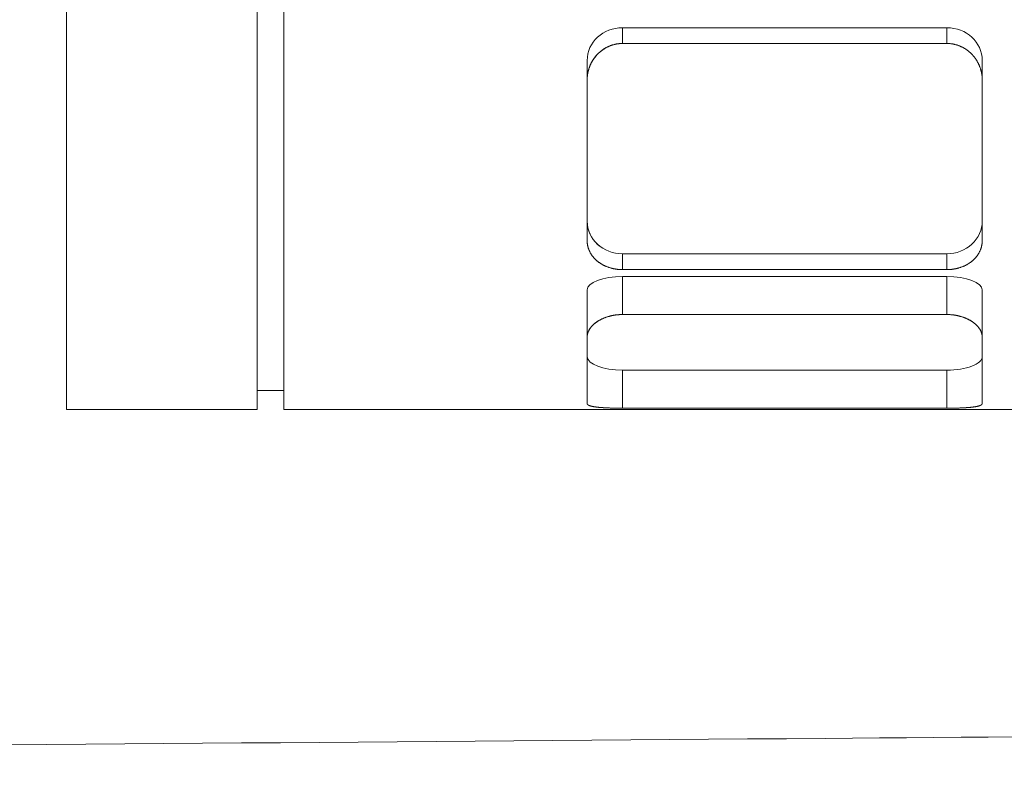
# Model space of a CAD drawing. Header units: millimetres. Extents: x 14831 to 16595, y 7520 to 8717.
# Tile 6 of 15: x 16231 to 16287, y 8277 to 8320. Entities that reach past the tile are written whole.
import ezdxf

# ---------------------------------------------------------------- set-up
doc = ezdxf.new("R2010")
doc.units = ezdxf.units.MM
doc.header["$MEASUREMENT"] = 0
doc.layers.add('图层7', color=4, linetype='Continuous', lineweight=15)

msp = doc.modelspace()

# ---------------------------------------------------------------- linework, layer by layer
at = {"layer": '图层7'}
for p, q in [((16234.087, 8298.273), (16234.087, 8343.273)), ((16244.871, 8298.273), (16244.871, 8343.273)), ((16246.377, 8343.273), (16246.377, 8298.273)), ((16283.883, 8319.87), (16265.538, 8319.87)), ((16265.538, 8318.977), (16265.538, 8319.87)), ((16283.883, 8318.977), (16283.883, 8319.87)), ((16283.883, 8318.977), (16265.538, 8318.977)), ((16263.538, 8316.92), (16263.538, 8318.022)), ((16285.883, 8316.92), (16285.883, 8318.022)), ((16263.538, 8316.92), (16263.538, 8307.823)), ((16285.883, 8307.823), (16285.883, 8316.92)), ((16265.538, 8307.078), (16283.883, 8307.078)), ((16265.538, 8306.185), (16265.538, 8307.078)), ((16283.883, 8306.185), (16283.883, 8307.078)), ((16265.538, 8306.185), (16283.883, 8306.185)), ((16283.883, 8305.8), (16265.538, 8305.8)), ((16265.538, 8303.644), (16265.538, 8305.8)), ((16283.883, 8303.644), (16283.883, 8305.8)), ((16263.538, 8302.374), (16263.538, 8305.035)), ((16285.883, 8302.374), (16285.883, 8305.035)), ((16283.883, 8303.644), (16265.538, 8303.644)), ((16263.538, 8302.374), (16263.538, 8298.606)), ((16285.883, 8298.606), (16285.883, 8302.374)), ((16265.538, 8300.502), (16283.883, 8300.502)), ((16265.538, 8298.345), (16265.538, 8300.502)), ((16283.883, 8298.345), (16283.883, 8300.502)), ((16244.871, 8299.345), (16246.377, 8299.345)), ((16265.538, 8298.345), (16283.883, 8298.345)), ((16234.087, 8298.273), (16244.871, 8298.273)), ((16246.377, 8298.273), (16341.481, 8298.273))]:
    msp.add_line(p, q, dxfattribs=at)
for points in [[(16265.538, 8318.977), (16265.523, 8318.977), (16265.495, 8318.976), (16265.466, 8318.976), (16265.452, 8318.975), (16265.437, 8318.974), (16265.409, 8318.973), (16265.38, 8318.97), (16265.351, 8318.968), (16265.322, 8318.965), (16265.293, 8318.961), (16265.278, 8318.959), (16265.263, 8318.957), (16265.234, 8318.953), (16265.205, 8318.948), (16265.176, 8318.942), (16265.147, 8318.937), (16265.118, 8318.93), (16265.103, 8318.927), (16265.089, 8318.923), (16265.06, 8318.916), (16265.031, 8318.909), (16265.017, 8318.905), (16265.002, 8318.9), (16264.973, 8318.892), (16264.945, 8318.883), (16264.931, 8318.878), (16264.916, 8318.873), (16264.888, 8318.863), (16264.86, 8318.853), (16264.832, 8318.842), (16264.804, 8318.831), (16264.776, 8318.819), (16264.762, 8318.813), (16264.748, 8318.807), (16264.721, 8318.795), (16264.694, 8318.782), (16264.667, 8318.768), (16264.64, 8318.755), (16264.614, 8318.74), (16264.601, 8318.733), (16264.587, 8318.726), (16264.561, 8318.711), (16264.536, 8318.696), (16264.51, 8318.68), (16264.485, 8318.664), (16264.46, 8318.648), (16264.448, 8318.639), (16264.435, 8318.631), (16264.411, 8318.614), (16264.387, 8318.597), (16264.363, 8318.579), (16264.34, 8318.561), (16264.317, 8318.543), (16264.305, 8318.534), (16264.294, 8318.524), (16264.271, 8318.506), (16264.249, 8318.487), (16264.228, 8318.467), (16264.206, 8318.448), (16264.185, 8318.428), (16264.175, 8318.418), (16264.165, 8318.408), (16264.145, 8318.388), (16264.125, 8318.368), (16264.115, 8318.358), (16264.105, 8318.347), (16264.086, 8318.326), (16264.067, 8318.305), (16264.057, 8318.294), (16264.048, 8318.283), (16264.029, 8318.262), (16264.01, 8318.239), (16263.992, 8318.217), (16263.974, 8318.194), (16263.956, 8318.17), (16263.947, 8318.158), (16263.939, 8318.147), (16263.922, 8318.123), (16263.905, 8318.098), (16263.888, 8318.074), (16263.872, 8318.049), (16263.856, 8318.024), (16263.848, 8318.011), (16263.84, 8317.999), (16263.825, 8317.973), (16263.81, 8317.947), (16263.796, 8317.921), (16263.782, 8317.895), (16263.768, 8317.868), (16263.761, 8317.855), (16263.754, 8317.842), (16263.741, 8317.815), (16263.728, 8317.788), (16263.716, 8317.76), (16263.704, 8317.733), (16263.693, 8317.705), (16263.687, 8317.691), (16263.682, 8317.677), (16263.671, 8317.649), (16263.661, 8317.621), (16263.651, 8317.593), (16263.641, 8317.565), (16263.632, 8317.536), (16263.628, 8317.522), (16263.623, 8317.508), (16263.615, 8317.479), (16263.607, 8317.451), (16263.603, 8317.436), (16263.6, 8317.422), (16263.593, 8317.393), (16263.586, 8317.364), (16263.583, 8317.35), (16263.58, 8317.335), (16263.574, 8317.306), (16263.569, 8317.277), (16263.564, 8317.249), (16263.56, 8317.22), (16263.556, 8317.191), (16263.554, 8317.176), (16263.552, 8317.162), (16263.549, 8317.133), (16263.546, 8317.104), (16263.544, 8317.076), (16263.542, 8317.047), (16263.54, 8317.019), (16263.539, 8317.005), (16263.539, 8316.99), (16263.538, 8316.962), (16263.538, 8316.934), (16263.538, 8316.92)], [(16263.82, 8317.964), (16263.848, 8318.01), (16263.907, 8318.101), (16263.97, 8318.188), (16264.003, 8318.23), (16264.037, 8318.271), (16264.107, 8318.349), (16264.18, 8318.423), (16264.258, 8318.494), (16264.341, 8318.562), (16264.428, 8318.626), (16264.473, 8318.656), (16264.519, 8318.686), (16264.614, 8318.741), (16264.712, 8318.79), (16264.813, 8318.835), (16264.916, 8318.873), (16265.021, 8318.906), (16265.074, 8318.92), (16265.127, 8318.932), (16265.233, 8318.952), (16265.34, 8318.967), (16265.393, 8318.971)], [(16265.393, 8318.971), (16265.417, 8318.973), (16265.465, 8318.976), (16265.514, 8318.977), (16265.538, 8318.977)], [(16283.883, 8318.977), (16283.897, 8318.977), (16283.926, 8318.976), (16283.954, 8318.976), (16283.969, 8318.975), (16283.983, 8318.974), (16284.012, 8318.973), (16284.041, 8318.97), (16284.07, 8318.968), (16284.099, 8318.965), (16284.128, 8318.961), (16284.143, 8318.959), (16284.157, 8318.957), (16284.186, 8318.953), (16284.216, 8318.948), (16284.245, 8318.942), (16284.274, 8318.937), (16284.303, 8318.93), (16284.317, 8318.927), (16284.332, 8318.923), (16284.361, 8318.916), (16284.39, 8318.909), (16284.404, 8318.905), (16284.419, 8318.9), (16284.447, 8318.892), (16284.476, 8318.883), (16284.49, 8318.878), (16284.504, 8318.873), (16284.533, 8318.863), (16284.561, 8318.853), (16284.589, 8318.842), (16284.617, 8318.831), (16284.645, 8318.819), (16284.659, 8318.813), (16284.672, 8318.807), (16284.7, 8318.795), (16284.727, 8318.782), (16284.754, 8318.768), (16284.781, 8318.755), (16284.807, 8318.74), (16284.82, 8318.733), (16284.833, 8318.726), (16284.859, 8318.711), (16284.885, 8318.696), (16284.911, 8318.68), (16284.936, 8318.664), (16284.961, 8318.648), (16284.973, 8318.639), (16284.985, 8318.631), (16285.01, 8318.614), (16285.034, 8318.597), (16285.058, 8318.579), (16285.081, 8318.561), (16285.104, 8318.543), (16285.116, 8318.534), (16285.127, 8318.524), (16285.149, 8318.506), (16285.171, 8318.487), (16285.193, 8318.467), (16285.214, 8318.448), (16285.235, 8318.428), (16285.246, 8318.418), (16285.256, 8318.408), (16285.276, 8318.388), (16285.296, 8318.368), (16285.306, 8318.358), (16285.316, 8318.347), (16285.335, 8318.326), (16285.354, 8318.305), (16285.364, 8318.294), (16285.373, 8318.283), (16285.392, 8318.262), (16285.411, 8318.239), (16285.429, 8318.217), (16285.447, 8318.194), (16285.465, 8318.17), (16285.473, 8318.158), (16285.482, 8318.147), (16285.499, 8318.123), (16285.516, 8318.098), (16285.533, 8318.074), (16285.549, 8318.049), (16285.565, 8318.024), (16285.573, 8318.011), (16285.58, 8317.999), (16285.596, 8317.973), (16285.61, 8317.947), (16285.625, 8317.921), (16285.639, 8317.895), (16285.653, 8317.868), (16285.66, 8317.855), (16285.666, 8317.842), (16285.68, 8317.815), (16285.692, 8317.788), (16285.705, 8317.76), (16285.716, 8317.733), (16285.728, 8317.705), (16285.734, 8317.691), (16285.739, 8317.677), (16285.75, 8317.649), (16285.76, 8317.621), (16285.77, 8317.593), (16285.78, 8317.565), (16285.789, 8317.536), (16285.793, 8317.522), (16285.797, 8317.508), (16285.806, 8317.479), (16285.814, 8317.451), (16285.817, 8317.436), (16285.821, 8317.422), (16285.828, 8317.393), (16285.835, 8317.364), (16285.838, 8317.35), (16285.841, 8317.335), (16285.846, 8317.306), (16285.852, 8317.277), (16285.857, 8317.249), (16285.861, 8317.22), (16285.865, 8317.191), (16285.867, 8317.176), (16285.869, 8317.162), (16285.872, 8317.133), (16285.875, 8317.104), (16285.877, 8317.076), (16285.879, 8317.047), (16285.881, 8317.019), (16285.881, 8317.005), (16285.882, 8316.99), (16285.883, 8316.962), (16285.883, 8316.934), (16285.883, 8316.92)], [(16285.883, 8316.92), (16285.883, 8316.934), (16285.883, 8316.962), (16285.882, 8316.99), (16285.881, 8317.005), (16285.881, 8317.019), (16285.879, 8317.047), (16285.877, 8317.076), (16285.875, 8317.104), (16285.872, 8317.133), (16285.869, 8317.162), (16285.867, 8317.176), (16285.865, 8317.191), (16285.861, 8317.22), (16285.857, 8317.249), (16285.852, 8317.277), (16285.846, 8317.306), (16285.841, 8317.335), (16285.838, 8317.35), (16285.835, 8317.364), (16285.828, 8317.393), (16285.821, 8317.422), (16285.817, 8317.436), (16285.814, 8317.451), (16285.806, 8317.479), (16285.797, 8317.508), (16285.793, 8317.522), (16285.789, 8317.536), (16285.78, 8317.565), (16285.77, 8317.593), (16285.76, 8317.621), (16285.75, 8317.649), (16285.739, 8317.677), (16285.734, 8317.691), (16285.728, 8317.705), (16285.716, 8317.733), (16285.705, 8317.76), (16285.692, 8317.788), (16285.68, 8317.815), (16285.666, 8317.842), (16285.66, 8317.855), (16285.653, 8317.868), (16285.639, 8317.895), (16285.625, 8317.921), (16285.61, 8317.947), (16285.596, 8317.973), (16285.58, 8317.999), (16285.573, 8318.011), (16285.565, 8318.024), (16285.549, 8318.049), (16285.533, 8318.074), (16285.516, 8318.098), (16285.499, 8318.123), (16285.482, 8318.147), (16285.473, 8318.158), (16285.465, 8318.17), (16285.447, 8318.194), (16285.429, 8318.217), (16285.411, 8318.239), (16285.392, 8318.262), (16285.373, 8318.283), (16285.364, 8318.294), (16285.354, 8318.305), (16285.335, 8318.326), (16285.316, 8318.347), (16285.306, 8318.358), (16285.296, 8318.368), (16285.276, 8318.388), (16285.256, 8318.408), (16285.246, 8318.418), (16285.235, 8318.428), (16285.214, 8318.448), (16285.193, 8318.467), (16285.171, 8318.487), (16285.149, 8318.506), (16285.127, 8318.524), (16285.116, 8318.534), (16285.104, 8318.543), (16285.081, 8318.561), (16285.058, 8318.579), (16285.034, 8318.597), (16285.01, 8318.614), (16284.985, 8318.631), (16284.973, 8318.639), (16284.961, 8318.648), (16284.936, 8318.664), (16284.911, 8318.68), (16284.885, 8318.696), (16284.859, 8318.711), (16284.833, 8318.726), (16284.82, 8318.733), (16284.807, 8318.74), (16284.781, 8318.755), (16284.754, 8318.768), (16284.727, 8318.782), (16284.7, 8318.795), (16284.672, 8318.807), (16284.659, 8318.813), (16284.645, 8318.819), (16284.617, 8318.831), (16284.589, 8318.842), (16284.561, 8318.853), (16284.533, 8318.863), (16284.504, 8318.873), (16284.49, 8318.878), (16284.476, 8318.883), (16284.447, 8318.892), (16284.419, 8318.9), (16284.404, 8318.905), (16284.39, 8318.909), (16284.361, 8318.916), (16284.332, 8318.923), (16284.317, 8318.927), (16284.303, 8318.93), (16284.274, 8318.937), (16284.245, 8318.942), (16284.216, 8318.948), (16284.186, 8318.953), (16284.157, 8318.957), (16284.143, 8318.959), (16284.128, 8318.961), (16284.099, 8318.965), (16284.07, 8318.968), (16284.041, 8318.97), (16284.012, 8318.973), (16283.983, 8318.974), (16283.969, 8318.975), (16283.954, 8318.976), (16283.926, 8318.976), (16283.897, 8318.977), (16283.883, 8318.977)], [(16263.727, 8317.784), (16263.741, 8317.815), (16263.771, 8317.875), (16263.803, 8317.934), (16263.82, 8317.964)], [(16263.538, 8316.92), (16263.538, 8316.938), (16263.538, 8316.975), (16263.54, 8317.013), (16263.541, 8317.031), (16263.542, 8317.05), (16263.545, 8317.087), (16263.548, 8317.125), (16263.552, 8317.163), (16263.557, 8317.201), (16263.563, 8317.239), (16263.566, 8317.258), (16263.569, 8317.277), (16263.576, 8317.314), (16263.584, 8317.352), (16263.592, 8317.39), (16263.601, 8317.428), (16263.611, 8317.466), (16263.617, 8317.485), (16263.622, 8317.503), (16263.633, 8317.541), (16263.645, 8317.578), (16263.652, 8317.597)], [(16263.652, 8317.597), (16263.663, 8317.628), (16263.687, 8317.691), (16263.713, 8317.753), (16263.727, 8317.784)], [(16265.538, 8306.185), (16265.523, 8306.185), (16265.495, 8306.185), (16265.466, 8306.186), (16265.452, 8306.186), (16265.437, 8306.187), (16265.409, 8306.188), (16265.38, 8306.19), (16265.351, 8306.192), (16265.322, 8306.194), (16265.293, 8306.197), (16265.278, 8306.198), (16265.263, 8306.2), (16265.234, 8306.203), (16265.205, 8306.207), (16265.176, 8306.211), (16265.147, 8306.216), (16265.118, 8306.22), (16265.103, 8306.223), (16265.089, 8306.226), (16265.06, 8306.231), (16265.031, 8306.237), (16265.017, 8306.24), (16265.002, 8306.243), (16264.973, 8306.25), (16264.945, 8306.257), (16264.931, 8306.26), (16264.916, 8306.264), (16264.888, 8306.272), (16264.86, 8306.28), (16264.832, 8306.288), (16264.804, 8306.297), (16264.776, 8306.306), (16264.762, 8306.31), (16264.748, 8306.315), (16264.721, 8306.324), (16264.694, 8306.334), (16264.667, 8306.345), (16264.64, 8306.355), (16264.614, 8306.366), (16264.601, 8306.372), (16264.587, 8306.377), (16264.561, 8306.389), (16264.536, 8306.401), (16264.51, 8306.413), (16264.485, 8306.425), (16264.46, 8306.438), (16264.448, 8306.444), (16264.435, 8306.451), (16264.411, 8306.464), (16264.387, 8306.477), (16264.363, 8306.491), (16264.34, 8306.505), (16264.317, 8306.519), (16264.305, 8306.526), (16264.294, 8306.534), (16264.271, 8306.548), (16264.249, 8306.563), (16264.228, 8306.578), (16264.206, 8306.593), (16264.185, 8306.609), (16264.175, 8306.616), (16264.165, 8306.624), (16264.145, 8306.64), (16264.125, 8306.656), (16264.115, 8306.664), (16264.105, 8306.672), (16264.086, 8306.688), (16264.067, 8306.705), (16264.057, 8306.713), (16264.048, 8306.722), (16264.029, 8306.739), (16264.01, 8306.757), (16263.992, 8306.775), (16263.974, 8306.793), (16263.956, 8306.811), (16263.947, 8306.82), (16263.939, 8306.83), (16263.922, 8306.849), (16263.905, 8306.868), (16263.888, 8306.887), (16263.872, 8306.907), (16263.856, 8306.927), (16263.848, 8306.937), (16263.84, 8306.947), (16263.825, 8306.967), (16263.81, 8306.988), (16263.796, 8307.009), (16263.782, 8307.03), (16263.768, 8307.051), (16263.761, 8307.062), (16263.754, 8307.072), (16263.741, 8307.094), (16263.728, 8307.116), (16263.716, 8307.137), (16263.704, 8307.16), (16263.693, 8307.182), (16263.687, 8307.193), (16263.682, 8307.204), (16263.671, 8307.227), (16263.661, 8307.249), (16263.651, 8307.272), (16263.641, 8307.295), (16263.632, 8307.318), (16263.628, 8307.33), (16263.623, 8307.341), (16263.615, 8307.364), (16263.607, 8307.388), (16263.603, 8307.399), (16263.6, 8307.411), (16263.593, 8307.434), (16263.586, 8307.458), (16263.583, 8307.47), (16263.58, 8307.482), (16263.574, 8307.505), (16263.569, 8307.529), (16263.564, 8307.552), (16263.56, 8307.576), (16263.556, 8307.6), (16263.554, 8307.612), (16263.552, 8307.624), (16263.549, 8307.647), (16263.546, 8307.671), (16263.544, 8307.694), (16263.542, 8307.718), (16263.54, 8307.742), (16263.539, 8307.753), (16263.539, 8307.765), (16263.538, 8307.788), (16263.538, 8307.812), (16263.538, 8307.823)], [(16263.538, 8307.823), (16263.538, 8307.812), (16263.538, 8307.788), (16263.539, 8307.765), (16263.539, 8307.753), (16263.54, 8307.742), (16263.542, 8307.718), (16263.544, 8307.694), (16263.546, 8307.671), (16263.549, 8307.647), (16263.552, 8307.624), (16263.554, 8307.612), (16263.556, 8307.6), (16263.56, 8307.576), (16263.564, 8307.552), (16263.569, 8307.529), (16263.574, 8307.505), (16263.58, 8307.482), (16263.583, 8307.47), (16263.586, 8307.458), (16263.593, 8307.434), (16263.6, 8307.411), (16263.603, 8307.399), (16263.607, 8307.388), (16263.615, 8307.364), (16263.623, 8307.341), (16263.628, 8307.33), (16263.632, 8307.318), (16263.641, 8307.295), (16263.651, 8307.272), (16263.661, 8307.249), (16263.671, 8307.227), (16263.682, 8307.204), (16263.687, 8307.193), (16263.693, 8307.182), (16263.704, 8307.16), (16263.716, 8307.137), (16263.728, 8307.116), (16263.741, 8307.094), (16263.754, 8307.072), (16263.761, 8307.062), (16263.768, 8307.051), (16263.782, 8307.03), (16263.796, 8307.009), (16263.81, 8306.988), (16263.825, 8306.967), (16263.84, 8306.947), (16263.848, 8306.937), (16263.856, 8306.927), (16263.872, 8306.907), (16263.888, 8306.887), (16263.905, 8306.868), (16263.922, 8306.849), (16263.939, 8306.83), (16263.947, 8306.82), (16263.956, 8306.811), (16263.974, 8306.793), (16263.992, 8306.775), (16264.01, 8306.757), (16264.029, 8306.739), (16264.048, 8306.722), (16264.057, 8306.713), (16264.067, 8306.705), (16264.086, 8306.688), (16264.105, 8306.672), (16264.115, 8306.664), (16264.125, 8306.656), (16264.145, 8306.64), (16264.165, 8306.624), (16264.175, 8306.616), (16264.185, 8306.609), (16264.206, 8306.593), (16264.228, 8306.578), (16264.249, 8306.563), (16264.271, 8306.548), (16264.294, 8306.534), (16264.305, 8306.526), (16264.317, 8306.519), (16264.34, 8306.505), (16264.363, 8306.491), (16264.387, 8306.477), (16264.411, 8306.464), (16264.435, 8306.451), (16264.448, 8306.444), (16264.46, 8306.438), (16264.485, 8306.425), (16264.51, 8306.413), (16264.536, 8306.401), (16264.561, 8306.389), (16264.587, 8306.377), (16264.601, 8306.372), (16264.614, 8306.366), (16264.64, 8306.355), (16264.667, 8306.345), (16264.694, 8306.334), (16264.721, 8306.324), (16264.748, 8306.315), (16264.762, 8306.31), (16264.776, 8306.306), (16264.804, 8306.297), (16264.832, 8306.288), (16264.86, 8306.28), (16264.888, 8306.272), (16264.916, 8306.264), (16264.931, 8306.26), (16264.945, 8306.257), (16264.973, 8306.25), (16265.002, 8306.243), (16265.017, 8306.24), (16265.031, 8306.237), (16265.06, 8306.231), (16265.089, 8306.226), (16265.103, 8306.223), (16265.118, 8306.22), (16265.147, 8306.216), (16265.176, 8306.211), (16265.205, 8306.207), (16265.234, 8306.203), (16265.263, 8306.2), (16265.278, 8306.198), (16265.293, 8306.197), (16265.322, 8306.194), (16265.351, 8306.192), (16265.38, 8306.19), (16265.409, 8306.188), (16265.437, 8306.187), (16265.452, 8306.186), (16265.466, 8306.186), (16265.495, 8306.185), (16265.523, 8306.185), (16265.538, 8306.185)], [(16285.883, 8307.823), (16285.883, 8307.812), (16285.883, 8307.788), (16285.882, 8307.765), (16285.881, 8307.753), (16285.881, 8307.742), (16285.879, 8307.718), (16285.877, 8307.694), (16285.875, 8307.671), (16285.872, 8307.647), (16285.869, 8307.624), (16285.867, 8307.612), (16285.865, 8307.6), (16285.861, 8307.576), (16285.857, 8307.552), (16285.852, 8307.529), (16285.846, 8307.505), (16285.841, 8307.482), (16285.838, 8307.47), (16285.835, 8307.458), (16285.828, 8307.434), (16285.821, 8307.411), (16285.817, 8307.399), (16285.814, 8307.388), (16285.806, 8307.364), (16285.797, 8307.341), (16285.793, 8307.33), (16285.789, 8307.318), (16285.78, 8307.295), (16285.77, 8307.272), (16285.76, 8307.249), (16285.75, 8307.227), (16285.739, 8307.204), (16285.734, 8307.193), (16285.728, 8307.182), (16285.716, 8307.16), (16285.705, 8307.137), (16285.692, 8307.116), (16285.68, 8307.094), (16285.666, 8307.072), (16285.66, 8307.062), (16285.653, 8307.051), (16285.639, 8307.03), (16285.625, 8307.009), (16285.61, 8306.988), (16285.596, 8306.967), (16285.58, 8306.947), (16285.573, 8306.937), (16285.565, 8306.927), (16285.549, 8306.907), (16285.533, 8306.887), (16285.516, 8306.868), (16285.499, 8306.849), (16285.482, 8306.83), (16285.473, 8306.82), (16285.465, 8306.811), (16285.447, 8306.793), (16285.429, 8306.775), (16285.411, 8306.757), (16285.392, 8306.739), (16285.373, 8306.722), (16285.364, 8306.713), (16285.354, 8306.705), (16285.335, 8306.688), (16285.316, 8306.672), (16285.306, 8306.664), (16285.296, 8306.656), (16285.276, 8306.64), (16285.256, 8306.624), (16285.246, 8306.616), (16285.235, 8306.609), (16285.214, 8306.593), (16285.193, 8306.578), (16285.171, 8306.563), (16285.149, 8306.548), (16285.127, 8306.534), (16285.116, 8306.526), (16285.104, 8306.519), (16285.081, 8306.505), (16285.058, 8306.491), (16285.034, 8306.477), (16285.01, 8306.464), (16284.985, 8306.451), (16284.973, 8306.444), (16284.961, 8306.438), (16284.936, 8306.425), (16284.911, 8306.413), (16284.885, 8306.401), (16284.859, 8306.389), (16284.833, 8306.377), (16284.82, 8306.372), (16284.807, 8306.366), (16284.781, 8306.355), (16284.754, 8306.345), (16284.727, 8306.334), (16284.7, 8306.324), (16284.672, 8306.315), (16284.659, 8306.31), (16284.645, 8306.306), (16284.617, 8306.297), (16284.589, 8306.288), (16284.561, 8306.28), (16284.533, 8306.272), (16284.504, 8306.264), (16284.49, 8306.26), (16284.476, 8306.257), (16284.447, 8306.25), (16284.419, 8306.243), (16284.404, 8306.24), (16284.39, 8306.237), (16284.361, 8306.231), (16284.332, 8306.226), (16284.317, 8306.223), (16284.303, 8306.22), (16284.274, 8306.216), (16284.245, 8306.211), (16284.216, 8306.207), (16284.186, 8306.203), (16284.157, 8306.2), (16284.143, 8306.198), (16284.128, 8306.197), (16284.099, 8306.194), (16284.07, 8306.192), (16284.041, 8306.19), (16284.012, 8306.188), (16283.983, 8306.187), (16283.969, 8306.186), (16283.954, 8306.186), (16283.926, 8306.185), (16283.897, 8306.185), (16283.883, 8306.185)], [(16283.883, 8306.185), (16283.897, 8306.185), (16283.926, 8306.185), (16283.954, 8306.186), (16283.969, 8306.186), (16283.983, 8306.187), (16284.012, 8306.188), (16284.041, 8306.19), (16284.07, 8306.192), (16284.099, 8306.194), (16284.128, 8306.197), (16284.143, 8306.198), (16284.157, 8306.2), (16284.186, 8306.203), (16284.216, 8306.207), (16284.245, 8306.211), (16284.274, 8306.216), (16284.303, 8306.22), (16284.317, 8306.223), (16284.332, 8306.226), (16284.361, 8306.231), (16284.39, 8306.237), (16284.404, 8306.24), (16284.419, 8306.243), (16284.447, 8306.25), (16284.476, 8306.257), (16284.49, 8306.26), (16284.504, 8306.264), (16284.533, 8306.272), (16284.561, 8306.28), (16284.589, 8306.288), (16284.617, 8306.297), (16284.645, 8306.306), (16284.659, 8306.31), (16284.672, 8306.315), (16284.7, 8306.324), (16284.727, 8306.334), (16284.754, 8306.345), (16284.781, 8306.355), (16284.807, 8306.366), (16284.82, 8306.372), (16284.833, 8306.377), (16284.859, 8306.389), (16284.885, 8306.401), (16284.911, 8306.413), (16284.936, 8306.425), (16284.961, 8306.438), (16284.973, 8306.444), (16284.985, 8306.451), (16285.01, 8306.464), (16285.034, 8306.477), (16285.058, 8306.491), (16285.081, 8306.505), (16285.104, 8306.519), (16285.116, 8306.526), (16285.127, 8306.534), (16285.149, 8306.548), (16285.171, 8306.563), (16285.193, 8306.578), (16285.214, 8306.593), (16285.235, 8306.609), (16285.246, 8306.616), (16285.256, 8306.624), (16285.276, 8306.64), (16285.296, 8306.656), (16285.306, 8306.664), (16285.316, 8306.672), (16285.335, 8306.688), (16285.354, 8306.705), (16285.364, 8306.713), (16285.373, 8306.722), (16285.392, 8306.739), (16285.411, 8306.757), (16285.429, 8306.775), (16285.447, 8306.793), (16285.465, 8306.811), (16285.473, 8306.82), (16285.482, 8306.83), (16285.499, 8306.849), (16285.516, 8306.868), (16285.533, 8306.887), (16285.549, 8306.907), (16285.565, 8306.927), (16285.573, 8306.937), (16285.58, 8306.947), (16285.596, 8306.967), (16285.61, 8306.988), (16285.625, 8307.009), (16285.639, 8307.03), (16285.653, 8307.051), (16285.66, 8307.062), (16285.666, 8307.072), (16285.68, 8307.094), (16285.692, 8307.116), (16285.705, 8307.137), (16285.716, 8307.16), (16285.728, 8307.182), (16285.734, 8307.193), (16285.739, 8307.204), (16285.75, 8307.227), (16285.76, 8307.249), (16285.77, 8307.272), (16285.78, 8307.295), (16285.789, 8307.318), (16285.793, 8307.33), (16285.797, 8307.341), (16285.806, 8307.364), (16285.814, 8307.388), (16285.817, 8307.399), (16285.821, 8307.411), (16285.828, 8307.434), (16285.835, 8307.458), (16285.838, 8307.47), (16285.841, 8307.482), (16285.846, 8307.505), (16285.852, 8307.529), (16285.857, 8307.552), (16285.861, 8307.576), (16285.865, 8307.6), (16285.867, 8307.612), (16285.869, 8307.624), (16285.872, 8307.647), (16285.875, 8307.671), (16285.877, 8307.694), (16285.879, 8307.718), (16285.881, 8307.742), (16285.881, 8307.753), (16285.882, 8307.765), (16285.883, 8307.788), (16285.883, 8307.812), (16285.883, 8307.823)], [(16265.538, 8303.644), (16265.523, 8303.644), (16265.495, 8303.644), (16265.466, 8303.643), (16265.452, 8303.643), (16265.437, 8303.642), (16265.409, 8303.641), (16265.38, 8303.64), (16265.351, 8303.638), (16265.322, 8303.636), (16265.293, 8303.634), (16265.278, 8303.632), (16265.263, 8303.631), (16265.234, 8303.628), (16265.205, 8303.625), (16265.176, 8303.622), (16265.147, 8303.618), (16265.118, 8303.614), (16265.103, 8303.612), (16265.089, 8303.609), (16265.06, 8303.605), (16265.031, 8303.6), (16265.017, 8303.597), (16265.002, 8303.594), (16264.973, 8303.589), (16264.945, 8303.583), (16264.931, 8303.58), (16264.916, 8303.577), (16264.888, 8303.57), (16264.86, 8303.564), (16264.832, 8303.557), (16264.804, 8303.549), (16264.776, 8303.542), (16264.762, 8303.538), (16264.748, 8303.534), (16264.721, 8303.526), (16264.694, 8303.518), (16264.667, 8303.509), (16264.64, 8303.5), (16264.614, 8303.491), (16264.601, 8303.486), (16264.587, 8303.482), (16264.561, 8303.472), (16264.536, 8303.462), (16264.51, 8303.452), (16264.485, 8303.442), (16264.46, 8303.432), (16264.448, 8303.426), (16264.435, 8303.421), (16264.411, 8303.41), (16264.387, 8303.399), (16264.363, 8303.388), (16264.34, 8303.376), (16264.317, 8303.365), (16264.305, 8303.359), (16264.294, 8303.353), (16264.271, 8303.341), (16264.249, 8303.329), (16264.228, 8303.317), (16264.206, 8303.304), (16264.185, 8303.292), (16264.175, 8303.286), (16264.165, 8303.279), (16264.145, 8303.267), (16264.125, 8303.254), (16264.115, 8303.247), (16264.105, 8303.241), (16264.086, 8303.228), (16264.067, 8303.214), (16264.057, 8303.207), (16264.048, 8303.201), (16264.029, 8303.187), (16264.01, 8303.173), (16263.992, 8303.159), (16263.974, 8303.144), (16263.956, 8303.13), (16263.947, 8303.122), (16263.939, 8303.115), (16263.922, 8303.1), (16263.905, 8303.085), (16263.888, 8303.07), (16263.872, 8303.054), (16263.856, 8303.039), (16263.848, 8303.031), (16263.84, 8303.023), (16263.825, 8303.007), (16263.81, 8302.991), (16263.796, 8302.975), (16263.782, 8302.959), (16263.768, 8302.943), (16263.761, 8302.934), (16263.754, 8302.926), (16263.741, 8302.91), (16263.728, 8302.893), (16263.716, 8302.876), (16263.704, 8302.859), (16263.693, 8302.843), (16263.687, 8302.834), (16263.682, 8302.826), (16263.671, 8302.809), (16263.661, 8302.792), (16263.651, 8302.774), (16263.641, 8302.757), (16263.632, 8302.74), (16263.628, 8302.732), (16263.623, 8302.723), (16263.615, 8302.706), (16263.607, 8302.688), (16263.603, 8302.68), (16263.6, 8302.671), (16263.593, 8302.654), (16263.586, 8302.637), (16263.583, 8302.628), (16263.58, 8302.619), (16263.574, 8302.602), (16263.569, 8302.585), (16263.564, 8302.568), (16263.56, 8302.55), (16263.556, 8302.533), (16263.554, 8302.525), (16263.552, 8302.516), (16263.549, 8302.499), (16263.546, 8302.482), (16263.544, 8302.465), (16263.542, 8302.448), (16263.54, 8302.432), (16263.539, 8302.423), (16263.539, 8302.415), (16263.538, 8302.398), (16263.538, 8302.382), (16263.538, 8302.374)], [(16263.819, 8303.001), (16263.848, 8303.031), (16263.911, 8303.09), (16263.978, 8303.147), (16264.013, 8303.175), (16264.048, 8303.201), (16264.123, 8303.252), (16264.201, 8303.301), (16264.285, 8303.348), (16264.373, 8303.393), (16264.467, 8303.435), (16264.515, 8303.454), (16264.565, 8303.473), (16264.666, 8303.509), (16264.771, 8303.54), (16264.879, 8303.568), (16264.988, 8303.592), (16265.099, 8303.611), (16265.155, 8303.619), (16265.211, 8303.626), (16265.323, 8303.636), (16265.434, 8303.642), (16265.49, 8303.644)], [(16265.49, 8303.644), (16265.498, 8303.644), (16265.514, 8303.644), (16265.53, 8303.644), (16265.538, 8303.644)], [(16283.883, 8303.644), (16283.897, 8303.644), (16283.926, 8303.644), (16283.954, 8303.643), (16283.969, 8303.643), (16283.983, 8303.642), (16284.012, 8303.641), (16284.041, 8303.64), (16284.07, 8303.638), (16284.099, 8303.636), (16284.128, 8303.634), (16284.143, 8303.632), (16284.157, 8303.631), (16284.186, 8303.628), (16284.216, 8303.625), (16284.245, 8303.622), (16284.274, 8303.618), (16284.303, 8303.614), (16284.317, 8303.612), (16284.332, 8303.609), (16284.361, 8303.605), (16284.39, 8303.6), (16284.404, 8303.597), (16284.419, 8303.594), (16284.447, 8303.589), (16284.476, 8303.583), (16284.49, 8303.58), (16284.504, 8303.577), (16284.533, 8303.57), (16284.561, 8303.564), (16284.589, 8303.557), (16284.617, 8303.549), (16284.645, 8303.542), (16284.659, 8303.538), (16284.672, 8303.534), (16284.7, 8303.526), (16284.727, 8303.518), (16284.754, 8303.509), (16284.781, 8303.5), (16284.807, 8303.491), (16284.82, 8303.486), (16284.833, 8303.482), (16284.859, 8303.472), (16284.885, 8303.462), (16284.911, 8303.452), (16284.936, 8303.442), (16284.961, 8303.432), (16284.973, 8303.426), (16284.985, 8303.421), (16285.01, 8303.41), (16285.034, 8303.399), (16285.058, 8303.388), (16285.081, 8303.376), (16285.104, 8303.365), (16285.116, 8303.359), (16285.127, 8303.353), (16285.149, 8303.341), (16285.171, 8303.329), (16285.193, 8303.317), (16285.214, 8303.304), (16285.235, 8303.292), (16285.246, 8303.286), (16285.256, 8303.279), (16285.276, 8303.267), (16285.296, 8303.254), (16285.306, 8303.247), (16285.316, 8303.241), (16285.335, 8303.228), (16285.354, 8303.214), (16285.364, 8303.207), (16285.373, 8303.201), (16285.392, 8303.187), (16285.411, 8303.173), (16285.429, 8303.159), (16285.447, 8303.144), (16285.465, 8303.13), (16285.473, 8303.122), (16285.482, 8303.115), (16285.499, 8303.1), (16285.516, 8303.085), (16285.533, 8303.07), (16285.549, 8303.054), (16285.565, 8303.039), (16285.573, 8303.031), (16285.58, 8303.023), (16285.596, 8303.007), (16285.61, 8302.991), (16285.625, 8302.975), (16285.639, 8302.959), (16285.653, 8302.943), (16285.66, 8302.934), (16285.666, 8302.926), (16285.68, 8302.91), (16285.692, 8302.893), (16285.705, 8302.876), (16285.716, 8302.859), (16285.728, 8302.843), (16285.734, 8302.834), (16285.739, 8302.826), (16285.75, 8302.809), (16285.76, 8302.792), (16285.77, 8302.774), (16285.78, 8302.757), (16285.789, 8302.74), (16285.793, 8302.732), (16285.797, 8302.723), (16285.806, 8302.706), (16285.814, 8302.688), (16285.817, 8302.68), (16285.821, 8302.671), (16285.828, 8302.654), (16285.835, 8302.637), (16285.838, 8302.628), (16285.841, 8302.619), (16285.846, 8302.602), (16285.852, 8302.585), (16285.857, 8302.568), (16285.861, 8302.55), (16285.865, 8302.533), (16285.867, 8302.525), (16285.869, 8302.516), (16285.872, 8302.499), (16285.875, 8302.482), (16285.877, 8302.465), (16285.879, 8302.448), (16285.881, 8302.432), (16285.881, 8302.423), (16285.882, 8302.415), (16285.883, 8302.398), (16285.883, 8302.382), (16285.883, 8302.374)], [(16285.883, 8302.374), (16285.883, 8302.382), (16285.883, 8302.398), (16285.882, 8302.415), (16285.881, 8302.423), (16285.881, 8302.432), (16285.879, 8302.448), (16285.877, 8302.465), (16285.875, 8302.482), (16285.872, 8302.499), (16285.869, 8302.516), (16285.867, 8302.525), (16285.865, 8302.533), (16285.861, 8302.55), (16285.857, 8302.568), (16285.852, 8302.585), (16285.846, 8302.602), (16285.841, 8302.619), (16285.838, 8302.628), (16285.835, 8302.637), (16285.828, 8302.654), (16285.821, 8302.671), (16285.817, 8302.68), (16285.814, 8302.688), (16285.806, 8302.706), (16285.797, 8302.723), (16285.793, 8302.732), (16285.789, 8302.74), (16285.78, 8302.757), (16285.77, 8302.774), (16285.76, 8302.792), (16285.75, 8302.809), (16285.739, 8302.826), (16285.734, 8302.834), (16285.728, 8302.843), (16285.716, 8302.859), (16285.705, 8302.876), (16285.692, 8302.893), (16285.68, 8302.91), (16285.666, 8302.926), (16285.66, 8302.934), (16285.653, 8302.943), (16285.639, 8302.959), (16285.625, 8302.975), (16285.61, 8302.991), (16285.596, 8303.007), (16285.58, 8303.023), (16285.573, 8303.031), (16285.565, 8303.039), (16285.549, 8303.054), (16285.533, 8303.07), (16285.516, 8303.085), (16285.499, 8303.1), (16285.482, 8303.115), (16285.473, 8303.122), (16285.465, 8303.13), (16285.447, 8303.144), (16285.429, 8303.159), (16285.411, 8303.173), (16285.392, 8303.187), (16285.373, 8303.201), (16285.364, 8303.207), (16285.354, 8303.214), (16285.335, 8303.228), (16285.316, 8303.241), (16285.306, 8303.247), (16285.296, 8303.254), (16285.276, 8303.267), (16285.256, 8303.279), (16285.246, 8303.286), (16285.235, 8303.292), (16285.214, 8303.304), (16285.193, 8303.317), (16285.171, 8303.329), (16285.149, 8303.341), (16285.127, 8303.353), (16285.116, 8303.359), (16285.104, 8303.365), (16285.081, 8303.376), (16285.058, 8303.388), (16285.034, 8303.399), (16285.01, 8303.41), (16284.985, 8303.421), (16284.973, 8303.426), (16284.961, 8303.432), (16284.936, 8303.442), (16284.911, 8303.452), (16284.885, 8303.462), (16284.859, 8303.472), (16284.833, 8303.482), (16284.82, 8303.486), (16284.807, 8303.491), (16284.781, 8303.5), (16284.754, 8303.509), (16284.727, 8303.518), (16284.7, 8303.526), (16284.672, 8303.534), (16284.659, 8303.538), (16284.645, 8303.542), (16284.617, 8303.549), (16284.589, 8303.557), (16284.561, 8303.564), (16284.533, 8303.57), (16284.504, 8303.577), (16284.49, 8303.58), (16284.476, 8303.583), (16284.447, 8303.589), (16284.419, 8303.594), (16284.404, 8303.597), (16284.39, 8303.6), (16284.361, 8303.605), (16284.332, 8303.609), (16284.317, 8303.612), (16284.303, 8303.614), (16284.274, 8303.618), (16284.245, 8303.622), (16284.216, 8303.625), (16284.186, 8303.628), (16284.157, 8303.631), (16284.143, 8303.632), (16284.128, 8303.634), (16284.099, 8303.636), (16284.07, 8303.638), (16284.041, 8303.64), (16284.012, 8303.641), (16283.983, 8303.642), (16283.969, 8303.643), (16283.954, 8303.643), (16283.926, 8303.644), (16283.897, 8303.644), (16283.883, 8303.644)], [(16263.538, 8302.374), (16263.538, 8302.388), (16263.539, 8302.415), (16263.541, 8302.444), (16263.543, 8302.458), (16263.544, 8302.472), (16263.549, 8302.501), (16263.555, 8302.529), (16263.562, 8302.558), (16263.57, 8302.587), (16263.579, 8302.616), (16263.584, 8302.631), (16263.59, 8302.645), (16263.601, 8302.674), (16263.614, 8302.704), (16263.628, 8302.733), (16263.643, 8302.762), (16263.66, 8302.79), (16263.669, 8302.805), (16263.677, 8302.819), (16263.696, 8302.848), (16263.716, 8302.876), (16263.726, 8302.89)], [(16263.726, 8302.89), (16263.741, 8302.909), (16263.771, 8302.946), (16263.802, 8302.983), (16263.819, 8303.001)], [(16265.538, 8298.345), (16265.523, 8298.345), (16265.495, 8298.345), (16265.466, 8298.345), (16265.452, 8298.345), (16265.437, 8298.346), (16265.409, 8298.346), (16265.38, 8298.346), (16265.351, 8298.346), (16265.322, 8298.346), (16265.293, 8298.347), (16265.278, 8298.347), (16265.263, 8298.347), (16265.234, 8298.347), (16265.205, 8298.348), (16265.176, 8298.348), (16265.147, 8298.349), (16265.118, 8298.349), (16265.103, 8298.349), (16265.089, 8298.35), (16265.06, 8298.35), (16265.031, 8298.351), (16265.017, 8298.351), (16265.002, 8298.352), (16264.973, 8298.352), (16264.945, 8298.353), (16264.931, 8298.353), (16264.916, 8298.354), (16264.888, 8298.355), (16264.86, 8298.356), (16264.832, 8298.356), (16264.804, 8298.357), (16264.776, 8298.358), (16264.762, 8298.359), (16264.748, 8298.36), (16264.721, 8298.361), (16264.694, 8298.362), (16264.667, 8298.363), (16264.64, 8298.364), (16264.614, 8298.365), (16264.601, 8298.366), (16264.587, 8298.367), (16264.561, 8298.368), (16264.536, 8298.37), (16264.51, 8298.371), (16264.485, 8298.373), (16264.46, 8298.374), (16264.448, 8298.375), (16264.435, 8298.376), (16264.411, 8298.377), (16264.387, 8298.379), (16264.363, 8298.381), (16264.34, 8298.383), (16264.317, 8298.384), (16264.305, 8298.385), (16264.294, 8298.386), (16264.271, 8298.388), (16264.249, 8298.39), (16264.228, 8298.392), (16264.206, 8298.394), (16264.185, 8298.396), (16264.175, 8298.397), (16264.165, 8298.398), (16264.145, 8298.4), (16264.125, 8298.402), (16264.115, 8298.404), (16264.105, 8298.405), (16264.086, 8298.407), (16264.067, 8298.409), (16264.057, 8298.41), (16264.048, 8298.412), (16264.029, 8298.414), (16264.01, 8298.417), (16263.992, 8298.419), (16263.974, 8298.422), (16263.956, 8298.425), (16263.947, 8298.426), (16263.939, 8298.427), (16263.922, 8298.43), (16263.905, 8298.433), (16263.888, 8298.436), (16263.872, 8298.439), (16263.856, 8298.442), (16263.848, 8298.444), (16263.84, 8298.445), (16263.825, 8298.448), (16263.81, 8298.452), (16263.796, 8298.455), (16263.782, 8298.458), (16263.768, 8298.462), (16263.761, 8298.464), (16263.754, 8298.465), (16263.741, 8298.469), (16263.728, 8298.472), (16263.716, 8298.476), (16263.704, 8298.48), (16263.693, 8298.484), (16263.687, 8298.486), (16263.682, 8298.487), (16263.671, 8298.491), (16263.661, 8298.495), (16263.651, 8298.499), (16263.641, 8298.503), (16263.632, 8298.508), (16263.628, 8298.51), (16263.623, 8298.512), (16263.615, 8298.516), (16263.607, 8298.52), (16263.603, 8298.522), (16263.6, 8298.524), (16263.593, 8298.529), (16263.586, 8298.533), (16263.583, 8298.535), (16263.58, 8298.538), (16263.574, 8298.542), (16263.569, 8298.547), (16263.564, 8298.551), (16263.56, 8298.556), (16263.556, 8298.561), (16263.554, 8298.563), (16263.552, 8298.565), (16263.549, 8298.57), (16263.546, 8298.575), (16263.544, 8298.579), (16263.542, 8298.584), (16263.54, 8298.589), (16263.539, 8298.591), (16263.539, 8298.594), (16263.538, 8298.599), (16263.538, 8298.603), (16263.538, 8298.606)], [(16263.538, 8298.606), (16263.538, 8298.603), (16263.538, 8298.599), (16263.539, 8298.594), (16263.539, 8298.591), (16263.54, 8298.589), (16263.542, 8298.584), (16263.544, 8298.579), (16263.546, 8298.575), (16263.549, 8298.57), (16263.552, 8298.565), (16263.554, 8298.563), (16263.556, 8298.561), (16263.56, 8298.556), (16263.564, 8298.551), (16263.569, 8298.547), (16263.574, 8298.542), (16263.58, 8298.538), (16263.583, 8298.535), (16263.586, 8298.533), (16263.593, 8298.529), (16263.6, 8298.524), (16263.603, 8298.522), (16263.607, 8298.52), (16263.615, 8298.516), (16263.623, 8298.512), (16263.628, 8298.51), (16263.632, 8298.508), (16263.641, 8298.503), (16263.651, 8298.499), (16263.661, 8298.495), (16263.671, 8298.491), (16263.682, 8298.487), (16263.687, 8298.486), (16263.693, 8298.484), (16263.704, 8298.48), (16263.716, 8298.476), (16263.728, 8298.472), (16263.741, 8298.469), (16263.754, 8298.465), (16263.761, 8298.464), (16263.768, 8298.462), (16263.782, 8298.458), (16263.796, 8298.455), (16263.81, 8298.452), (16263.825, 8298.448), (16263.84, 8298.445), (16263.848, 8298.444), (16263.856, 8298.442), (16263.872, 8298.439), (16263.888, 8298.436), (16263.905, 8298.433), (16263.922, 8298.43), (16263.939, 8298.427), (16263.947, 8298.426), (16263.956, 8298.425), (16263.974, 8298.422), (16263.992, 8298.419), (16264.01, 8298.417), (16264.029, 8298.414), (16264.048, 8298.412), (16264.057, 8298.41), (16264.067, 8298.409), (16264.086, 8298.407), (16264.105, 8298.405), (16264.115, 8298.404), (16264.125, 8298.402), (16264.145, 8298.4), (16264.165, 8298.398), (16264.175, 8298.397), (16264.185, 8298.396), (16264.206, 8298.394), (16264.228, 8298.392), (16264.249, 8298.39), (16264.271, 8298.388), (16264.294, 8298.386), (16264.305, 8298.385), (16264.317, 8298.384), (16264.34, 8298.383), (16264.363, 8298.381), (16264.387, 8298.379), (16264.411, 8298.377), (16264.435, 8298.376), (16264.448, 8298.375), (16264.46, 8298.374), (16264.485, 8298.373), (16264.51, 8298.371), (16264.536, 8298.37), (16264.561, 8298.368), (16264.587, 8298.367), (16264.601, 8298.366), (16264.614, 8298.365), (16264.64, 8298.364), (16264.667, 8298.363), (16264.694, 8298.362), (16264.721, 8298.361), (16264.748, 8298.36), (16264.762, 8298.359), (16264.776, 8298.358), (16264.804, 8298.357), (16264.832, 8298.356), (16264.86, 8298.356), (16264.888, 8298.355), (16264.916, 8298.354), (16264.931, 8298.353), (16264.945, 8298.353), (16264.973, 8298.352), (16265.002, 8298.352), (16265.017, 8298.351), (16265.031, 8298.351), (16265.06, 8298.35), (16265.089, 8298.35), (16265.103, 8298.349), (16265.118, 8298.349), (16265.147, 8298.349), (16265.176, 8298.348), (16265.205, 8298.348), (16265.234, 8298.347), (16265.263, 8298.347), (16265.278, 8298.347), (16265.293, 8298.347), (16265.322, 8298.346), (16265.351, 8298.346), (16265.38, 8298.346), (16265.409, 8298.346), (16265.437, 8298.346), (16265.452, 8298.345), (16265.466, 8298.345), (16265.495, 8298.345), (16265.523, 8298.345), (16265.538, 8298.345)], [(16285.883, 8298.606), (16285.883, 8298.603), (16285.883, 8298.599), (16285.882, 8298.594), (16285.881, 8298.591), (16285.881, 8298.589), (16285.879, 8298.584), (16285.877, 8298.579), (16285.875, 8298.575), (16285.872, 8298.57), (16285.869, 8298.565), (16285.867, 8298.563), (16285.865, 8298.561), (16285.861, 8298.556), (16285.857, 8298.551), (16285.852, 8298.547), (16285.846, 8298.542), (16285.841, 8298.538), (16285.838, 8298.535), (16285.835, 8298.533), (16285.828, 8298.529), (16285.821, 8298.524), (16285.817, 8298.522), (16285.814, 8298.52), (16285.806, 8298.516), (16285.797, 8298.512), (16285.793, 8298.51), (16285.789, 8298.508), (16285.78, 8298.503), (16285.77, 8298.499), (16285.76, 8298.495), (16285.75, 8298.491), (16285.739, 8298.487), (16285.734, 8298.486), (16285.728, 8298.484), (16285.716, 8298.48), (16285.705, 8298.476), (16285.692, 8298.472), (16285.68, 8298.469), (16285.666, 8298.465), (16285.66, 8298.464), (16285.653, 8298.462), (16285.639, 8298.458), (16285.625, 8298.455), (16285.61, 8298.452), (16285.596, 8298.448), (16285.58, 8298.445), (16285.573, 8298.444), (16285.565, 8298.442), (16285.549, 8298.439), (16285.533, 8298.436), (16285.516, 8298.433), (16285.499, 8298.43), (16285.482, 8298.427), (16285.473, 8298.426), (16285.465, 8298.425), (16285.447, 8298.422), (16285.429, 8298.419), (16285.411, 8298.417), (16285.392, 8298.414), (16285.373, 8298.412), (16285.364, 8298.41), (16285.354, 8298.409), (16285.335, 8298.407), (16285.316, 8298.405), (16285.306, 8298.404), (16285.296, 8298.402), (16285.276, 8298.4), (16285.256, 8298.398), (16285.246, 8298.397), (16285.235, 8298.396), (16285.214, 8298.394), (16285.193, 8298.392), (16285.171, 8298.39), (16285.149, 8298.388), (16285.127, 8298.386), (16285.116, 8298.385), (16285.104, 8298.384), (16285.081, 8298.383), (16285.058, 8298.381), (16285.034, 8298.379), (16285.01, 8298.377), (16284.985, 8298.376), (16284.973, 8298.375), (16284.961, 8298.374), (16284.936, 8298.373), (16284.911, 8298.371), (16284.885, 8298.37), (16284.859, 8298.368), (16284.833, 8298.367), (16284.82, 8298.366), (16284.807, 8298.365), (16284.781, 8298.364), (16284.754, 8298.363), (16284.727, 8298.362), (16284.7, 8298.361), (16284.672, 8298.36), (16284.659, 8298.359), (16284.645, 8298.358), (16284.617, 8298.357), (16284.589, 8298.356), (16284.561, 8298.356), (16284.533, 8298.355), (16284.504, 8298.354), (16284.49, 8298.353), (16284.476, 8298.353), (16284.447, 8298.352), (16284.419, 8298.352), (16284.404, 8298.351), (16284.39, 8298.351), (16284.361, 8298.35), (16284.332, 8298.35), (16284.317, 8298.349), (16284.303, 8298.349), (16284.274, 8298.349), (16284.245, 8298.348), (16284.216, 8298.348), (16284.186, 8298.347), (16284.157, 8298.347), (16284.143, 8298.347), (16284.128, 8298.347), (16284.099, 8298.346), (16284.07, 8298.346), (16284.041, 8298.346), (16284.012, 8298.346), (16283.983, 8298.346), (16283.969, 8298.345), (16283.954, 8298.345), (16283.926, 8298.345), (16283.897, 8298.345), (16283.883, 8298.345)], [(16283.883, 8298.345), (16283.897, 8298.345), (16283.926, 8298.345), (16283.954, 8298.345), (16283.969, 8298.345), (16283.983, 8298.346), (16284.012, 8298.346), (16284.041, 8298.346), (16284.07, 8298.346), (16284.099, 8298.346), (16284.128, 8298.347), (16284.143, 8298.347), (16284.157, 8298.347), (16284.186, 8298.347), (16284.216, 8298.348), (16284.245, 8298.348), (16284.274, 8298.349), (16284.303, 8298.349), (16284.317, 8298.349), (16284.332, 8298.35), (16284.361, 8298.35), (16284.39, 8298.351), (16284.404, 8298.351), (16284.419, 8298.352), (16284.447, 8298.352), (16284.476, 8298.353), (16284.49, 8298.353), (16284.504, 8298.354), (16284.533, 8298.355), (16284.561, 8298.356), (16284.589, 8298.356), (16284.617, 8298.357), (16284.645, 8298.358), (16284.659, 8298.359), (16284.672, 8298.36), (16284.7, 8298.361), (16284.727, 8298.362), (16284.754, 8298.363), (16284.781, 8298.364), (16284.807, 8298.365), (16284.82, 8298.366), (16284.833, 8298.367), (16284.859, 8298.368), (16284.885, 8298.37), (16284.911, 8298.371), (16284.936, 8298.373), (16284.961, 8298.374), (16284.973, 8298.375), (16284.985, 8298.376), (16285.01, 8298.377), (16285.034, 8298.379), (16285.058, 8298.381), (16285.081, 8298.383), (16285.104, 8298.384), (16285.116, 8298.385), (16285.127, 8298.386), (16285.149, 8298.388), (16285.171, 8298.39), (16285.193, 8298.392), (16285.214, 8298.394), (16285.235, 8298.396), (16285.246, 8298.397), (16285.256, 8298.398), (16285.276, 8298.4), (16285.296, 8298.402), (16285.306, 8298.404), (16285.316, 8298.405), (16285.335, 8298.407), (16285.354, 8298.409), (16285.364, 8298.41), (16285.373, 8298.412), (16285.392, 8298.414), (16285.411, 8298.417), (16285.429, 8298.419), (16285.447, 8298.422), (16285.465, 8298.425), (16285.473, 8298.426), (16285.482, 8298.427), (16285.499, 8298.43), (16285.516, 8298.433), (16285.533, 8298.436), (16285.549, 8298.439), (16285.565, 8298.442), (16285.573, 8298.444), (16285.58, 8298.445), (16285.596, 8298.448), (16285.61, 8298.452), (16285.625, 8298.455), (16285.639, 8298.458), (16285.653, 8298.462), (16285.66, 8298.464), (16285.666, 8298.465), (16285.68, 8298.469), (16285.692, 8298.472), (16285.705, 8298.476), (16285.716, 8298.48), (16285.728, 8298.484), (16285.734, 8298.486), (16285.739, 8298.487), (16285.75, 8298.491), (16285.76, 8298.495), (16285.77, 8298.499), (16285.78, 8298.503), (16285.789, 8298.508), (16285.793, 8298.51), (16285.797, 8298.512), (16285.806, 8298.516), (16285.814, 8298.52), (16285.817, 8298.522), (16285.821, 8298.524), (16285.828, 8298.529), (16285.835, 8298.533), (16285.838, 8298.535), (16285.841, 8298.538), (16285.846, 8298.542), (16285.852, 8298.547), (16285.857, 8298.551), (16285.861, 8298.556), (16285.865, 8298.561), (16285.867, 8298.563), (16285.869, 8298.565), (16285.872, 8298.57), (16285.875, 8298.575), (16285.877, 8298.579), (16285.879, 8298.584), (16285.881, 8298.589), (16285.881, 8298.591), (16285.882, 8298.594), (16285.883, 8298.599), (16285.883, 8298.603), (16285.883, 8298.606)]]:
    msp.add_lwpolyline(points, dxfattribs=at)
for centre, ratio, start_param, end_param in [((16265.538, 8318.022), 0.92388, 4.712389, 6.283185), ((16283.883, 8318.022), 0.92388, 3.141593, 4.712389), ((16265.538, 8308.926), 0.92388, 0, 1.570796), ((16283.883, 8308.926), 0.92388, 1.570796, 3.141593), ((16265.538, 8308.926), 0.92388, 0.009768, 1.570796), ((16265.538, 8305.035), 0.382683, 4.712389, 6.283185), ((16283.883, 8305.035), 0.382683, 3.141593, 4.712389), ((16265.538, 8301.267), 0.382683, 0, 0.020256), ((16265.538, 8301.267), 0.382683, 0.020256, 1.570796), ((16283.883, 8301.267), 0.382683, 1.570796, 3.141593)]:
    msp.add_ellipse(centre, major_axis=(-2, 0), ratio=ratio, start_param=start_param, end_param=end_param, dxfattribs=at)
for points, knots in [([(16329.755, 8280.087), (16309.693, 8279.945), (16293.351, 8279.805), (16230.042, 8279.284), (16183.084, 8278.944), (16042.273, 8278.346), (15948.486, 8278.509), (15845.104, 8280.136), (15835.322, 8280.307), (15815.755, 8280.667), (15805.97, 8280.855), (15776.603, 8281.383), (15757.009, 8281.688), (15728.003, 8281.848), (15718.62, 8281.855), (15690.439, 8281.69), (15671.609, 8281.335), (15647.185, 8280.386), (15641.644, 8280.134), (15630.574, 8279.585), (15625.042, 8279.291), (15608.471, 8278.436), (15597.455, 8277.901), (15579.179, 8277.431), (15571.886, 8277.356), (15556.615, 8277.574), (15548.645, 8277.905), (15536.151, 8278.906), (15531.588, 8279.375), (15521.922, 8280.625), (15516.818, 8281.444), (15506.632, 8283.356), (15501.552, 8284.449), (15486.343, 8288.074), (15476.244, 8290.951), (15448.829, 8299.557), (15431.556, 8305.847), (15414.246, 8312.074)], [188.494462, 188.494462, 188.494462, 188.494462, 237.466458, 237.466458, 378.219669, 378.219669, 659.726091, 659.726091, 689.155283, 689.155283, 718.584474, 718.584474, 777.442857, 777.442857, 805.549194, 805.549194, 861.761867, 861.761867, 878.228391, 878.228391, 894.694916, 894.694916, 927.627965, 927.627965, 949.636584, 949.636584, 973.944473, 973.944473, 988.019855, 988.019855, 1003.902391, 1003.902391, 1019.784928, 1019.784928, 1051.550001, 1051.550001, 1106.208313, 1106.208313, 1106.208313, 1106.208313]), ([(16329.196, 8276.036), (16159.066, 8274.642), (15933.741, 8272.99), (15669.457, 8280.248), (15524.72, 8267.371), (15449.628, 8295.094), (15412.892, 8308.31)], [194.673231, 194.673231, 194.673231, 194.673231, 677.587862, 869.976417, 990.48353, 1106.550033, 1106.550033, 1106.550033, 1106.550033]), ([(16329.737, 8272.086), (16309.756, 8271.945), (16293.453, 8271.805), (16230.228, 8271.285), (16183.308, 8270.945), (16042.6, 8270.346), (15948.859, 8270.507), (15845.586, 8272.127), (15835.887, 8272.295), (15816.498, 8272.652), (15806.808, 8272.838), (15777.738, 8273.363), (15758.363, 8273.67), (15729.026, 8273.848), (15719.076, 8273.858), (15689.206, 8273.682), (15669.265, 8273.286), (15644.025, 8272.238), (15638.771, 8271.986), (15628.243, 8271.452), (15622.971, 8271.172), (15607.141, 8270.363), (15596.57, 8269.866), (15578.783, 8269.426), (15571.563, 8269.358), (15555.735, 8269.588), (15547.131, 8269.962), (15534.084, 8271.072), (15529.619, 8271.55), (15517.933, 8273.099), (15510.747, 8274.359), (15496.472, 8277.359), (15489.38, 8279.1), (15468.217, 8284.867), (15454.259, 8289.435), (15430.736, 8297.616), (15421.124, 8301.098), (15411.538, 8304.547)], [188.454873, 188.454873, 188.454873, 188.454873, 237.304713, 237.304713, 377.908239, 377.908239, 659.115292, 659.115292, 688.26488, 688.26488, 717.414469, 717.414469, 775.713646, 775.713646, 805.615808, 805.615808, 865.420133, 865.420133, 881.123664, 881.123664, 896.827194, 896.827194, 928.234255, 928.234255, 949.708935, 949.708935, 975.390187, 975.390187, 988.791479, 988.791479, 1010.54776, 1010.54776, 1032.30404, 1032.30404, 1075.816602, 1075.816602, 1106.12141, 1106.12141, 1106.12141, 1106.12141])]:
    msp.add_open_spline(points, degree=3, knots=knots, dxfattribs=at)

doc.saveas('drawing.dxf')
